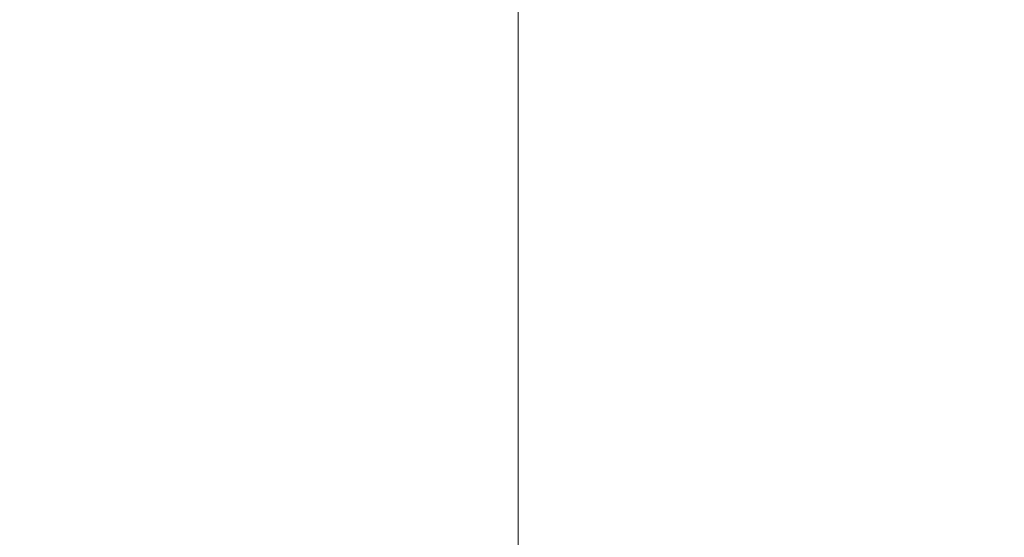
# Model space of a CAD drawing. Header units: millimetres. Extents: x -276 to 275, y -103 to 102.
# Tile 114 of 256: x -6.03855 to -6.03595, y -17.99933 to -17.99796. Entities that reach past the tile are written whole.
import ezdxf

# ---------------------------------------------------------------- set-up
doc = ezdxf.new("R2010")
doc.units = ezdxf.units.MM
doc.layers.add('G-IMPT', color=8, linetype='Continuous')

# ---------------------------------------------------------------- blocks, each defined once
blk = doc.blocks.new('QS5590_dwg-72702-View 1')
at = {"layer": 'G-IMPT', "lineweight": 9}
mesh = blk.add_polyface(dxfattribs=at)
corners = [(-12.0155445, -18.0000005, 4.3211525), (-12.0155445, -13.0000002, 4.3211525), (-10.6249999, -13.0000002, 5.412659), (-8.9844557, -13.0000002, 6.0711524), (-8.9844557, -18.0000005, 6.0711524), (-10.6249999, -18.0000005, 5.412659)]
mesh.append_faces([[corners[k] for k in face] for face in [(2, 3, 4, 5), (5, 0, 1, 2)]], dxfattribs={"vtx3": -1})
mesh = blk.add_polyface(dxfattribs=at)
corners = [(-7.4999998, -13.0000002, 6.9282035), (-7.4999998, -18.0000005, 6.9282035), (-8.9844557, -18.0000005, 6.0711524), (-8.9844557, -13.0000002, 6.0711524)]
mesh.append_faces([[corners[k] for k in face] for face in [(0, 1, 2, 3)]])
mesh = blk.add_polyface(dxfattribs=at)
corners = [(-7.4999998, -18.0000005, 6.9282035), (-7.4999998, -13.0000002, 6.9282035), (-6.0155445, -13.0000002, 6.0711524), (-6.0155445, -18.0000005, 6.0711524)]
mesh.append_faces([[corners[k] for k in face] for face in [(0, 1, 2, 3)]])
mesh = blk.add_polyface(dxfattribs=at)
corners = [(-6.0155445, -18.0000005, 6.0711524), (-6.0155445, -13.0000002, 6.0711524), (-4.3750001, -13.0000002, 5.412659), (-2.9844554, -13.0000002, 4.3211525), (-2.9844554, -18.0000005, 4.3211525), (-4.3750001, -18.0000005, 5.412659)]
mesh.append_faces([[corners[k] for k in face] for face in [(3, 4, 5, 2), (0, 1, 2, 5)]], dxfattribs={"vtx2": -1})

msp = doc.modelspace()

# ---------------------------------------------------------------- block references
at = {"layer": 'G-IMPT', "lineweight": 9, "extrusion": (-1, 0, 0), "rotation": 90}
msp.add_blockref('QS5590_dwg-72702-View 1', (0, 37.0838961, -0.0339207), dxfattribs=at)

doc.saveas('drawing.dxf')
